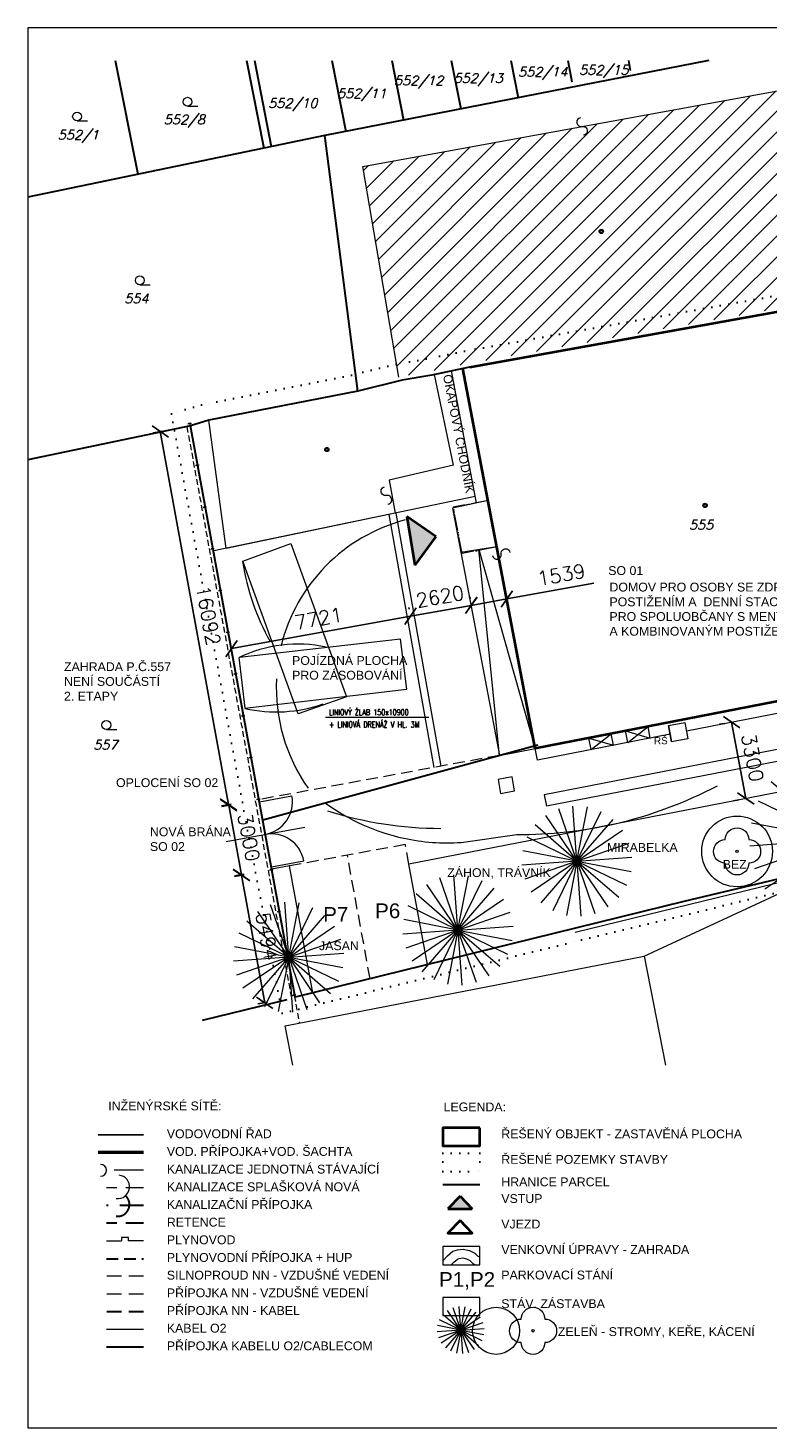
# Model space of a CAD drawing. Header units: inches. Extents: x -99818 to 8314, y 497944 to 809613.
# Tile 1 of 5: x -99818 to -68456, y 750213 to 809613. Entities that reach past the tile are written whole.
import ezdxf

# ---------------------------------------------------------------- set-up
doc = ezdxf.new("R2010")
doc.units = ezdxf.units.IN
doc.header["$MEASUREMENT"] = 0
for name, pattern in [('ACAD_ISO05W100', [33, 24, -3, 0, -3, 0, -3]), ('DASHED', [0.75, 0.5, -0.25]), ('DGN Style 1', [1.821204, 0, -1.821204]), ('HIDDEN', [0.375, 0.25, -0.125])]:
    doc.linetypes.add(name, pattern=pattern)
doc.layers.get('Defpoints').update_dxf_attribs({"lineweight": 0})
for name, color, linetype, lineweight in [('13', 7, 'Continuous', 0), ('5', 7, 'Continuous', 0), ('G_ZELEN', 7, 'Continuous', 0), ('KABEL_NN', 72, 'SILVNNO', 13), ('KAN', 240, 'KANVBRDO', 30), ('KANALIZ_96', 32, 'KANVBRDO2', 13), ('KN_HRANICE_VNITRNI_KRESBA', 7, 'Continuous', 0), ('kooty', 7, 'Continuous', 9), ('Level 22', 7, 'Continuous', 0), ('NAD_IZOL_NN', 72, 'SILVVNN', 13), ('NADZEMNI_NN', 72, 'SILVNNN', 13), ('navrh', 5, 'Continuous', 0), ('obklad', 9, 'Continuous', 0), ('PLYN_NTL', 30, 'PLVNTO', 30), ('popis', 4, 'Continuous', 9), ('Situace_4717 - 13', 7, 'Continuous', 9), ('Situace_4717 - 2', 7, 'Continuous', 9), ('Situace_4717 - 4', 7, 'Continuous', 9), ('Situace_4717 - 5', 7, 'Continuous', 9), ('Situace_4717 - _stavba', 7, 'Continuous', 9), ('srafa', 8, 'Continuous', 5), ('STROM NÁVRH', 7, 'Continuous', 0), ('TELECOM_NOVY', 210, 'SDELSPOJO', 13), ('tenka', 3, 'Continuous', 9), ('tlusta', 6, 'Continuous', 30), ('ZT_KAN_SPLAŠKOVÁ_PŘÍPOJKA', 32, '_KANALIZACE_SPLASKOVA_PODZ', 30), ('ZT_PLYN_NTL', 40, 'DASHED', 30)]:
    doc.layers.add(name, color=color, linetype=linetype, lineweight=lineweight)
doc.layers.add('ZT-VOD', color=7, linetype='Continuous')
doc.styles.add('GENERATED_STYLE_8', font='arial.ttf')
doc.styles.add('null', font='cadkon.shx')
doc.styles.get("Standard").update_dxf_attribs({"font": 'txt.shx'})
doc.styles.add('Style-Arial', font='arial.ttf')
doc.styles.add('Style-italict', font='italict.shx')
doc.linetypes.add('_KANALIZACE_SPLASKOVA_PODZ', pattern='A,35,-15,["ff",null,S=5,R=0,X=0,Y=5],-5,["",null,S=5,R=0,X=20,Y=5],30,-15', length=100)
doc.linetypes.add('KANVBRDO', pattern='A,7,-6.5,["^F",null,S=1,R=0,X=0,Y=0],-6.5', length=20)
doc.linetypes.add('KANVBRDO2', pattern='A,7,-3,7,-6.5,["^F",null,S=1,R=0,X=0,Y=0],-6.5', length=30)
doc.linetypes.add('Pit_voda', pattern='A,2,-2,4,-2,4,["m",null,S=1,R=0,X=2,Y=0],-16,4,-2,4,-2,2', length=44)
doc.linetypes.add('PLVNTO', pattern='A,7,-6.5,["^N",null,S=1,R=0,X=0,Y=0],-6.5', length=20)
doc.linetypes.add('SDELSPOJO', pattern='A,7,-6,["^_",null,S=1,R=0,X=0,Y=0],-6', length=19)
doc.linetypes.add('SILVNNN', pattern='A,2,-2,2,-6.5,["^\\",null,S=1,R=0,X=0,Y=0],-6.5', length=19)
doc.linetypes.add('SILVNNO', pattern='A,7,-6.5,["^\\",null,S=1,R=0,X=0,Y=0],-6.5', length=20)
doc.linetypes.add('SILVVNN', pattern='A,2,-2,2,-6.5,["^]",null,S=1,R=0,X=0,Y=0],-6.5', length=19)
doc.dimstyles.new('ISO-25', dxfattribs={"dimtxt": 600, "dimasz": 600, "dimexe": 300, "dimexo": 1200, "dimgap": 300, "dimtad": 1, "dimtxsty": 'Standard', "dimblk": 'OBLIQUE', "dimcen": 2.5, "dimadec": 0, "dimazin": 0, "dimtfac": 1, "dimtmove": 0, "dimatfit": 3, "dimfxl": 0, "dimarcsym": 0})

# ---------------------------------------------------------------- blocks, each defined once
blk = doc.blocks.new('218_56')
at = {"layer": '13', "color": 2, "linetype": 'Continuous', "flags": 128}
blk.add_lwpolyline([(0, 0.375, 1), (0, 0, -1), (0, -0.375)], format="xyb", dxfattribs=at)
blk = doc.blocks.new('218_57')
at = {"layer": '13', "color": 2, "linetype": 'Continuous', "flags": 128}
blk.add_lwpolyline([(0, 0.375, 1), (0, 0, -1), (0, -0.375)], format="xyb", dxfattribs=at)
blk = doc.blocks.new('218_58')
at = {"layer": '13', "color": 2, "linetype": 'Continuous', "flags": 128}
blk.add_lwpolyline([(0, 0.375, 1), (0, 0, -1), (0, -0.375)], format="xyb", dxfattribs=at)
blk = doc.blocks.new('402_95')
at = {"layer": '5', "color": 0, "linetype": 'Continuous'}
for radius in [0.09, 0.0521]:
    blk.add_circle((0, 0), radius, dxfattribs=at)
blk = doc.blocks.new('402_96')
at = {"layer": '5', "color": 0, "linetype": 'Continuous'}
for radius in [0.09, 0.0521]:
    blk.add_circle((0, 0), radius, dxfattribs=at)
blk = doc.blocks.new('402_97')
at = {"layer": '5', "color": 0, "linetype": 'Continuous'}
for radius in [0.09, 0.0521]:
    blk.add_circle((0, 0), radius, dxfattribs=at)
blk = doc.blocks.new('304_24')
at = {"layer": '5', "color": 0, "linetype": 'Continuous'}
blk.add_line((0, 0), (0.88, 0), dxfattribs=at)
blk.add_circle((0, 0.38), 0.375, dxfattribs=at)
blk = doc.blocks.new('*U1')
at = {"layer": 'STROM NÁVRH', "color": 62, "lineweight": 13}
for q in [(-215, 2992), (567, 2946), (-1682, 2484), (-982, 2835), (1310, 2699), (-2268, 1964), (1964, 2268), (2484, 1682), (-2699, 1310), (2835, 982), (-2946, 567), (-2992, -215), (-2835, -982), (-2484, -1682), (-1964, -2268), (-1310, -2699), (-567, -2946), (2992, 215), (215, -2992), (982, -2835), (1682, -2484), (2268, -1964), (2699, -1310), (2946, -567), (215, -2992)]:
    blk.add_line((0, 0), q, dxfattribs=at)
blk = doc.blocks.new('_Oblique')
at = {"layer": 'obklad', "color": 0, "lineweight": -2}
blk.add_line((-0.5, -0.5), (0.5, 0.5), dxfattribs=at)
blk = doc.blocks.new('*D18')
at = {"layer": 'Defpoints', "color": 0, "lineweight": 0}
for p in [(-81005, 785114), (-80861, 784302), (-83441, 783846)]:
    blk.add_point(p, dxfattribs=at)
at = {"layer": 'kooty', "color": 0, "lineweight": -2}
for p, q in [((-81070, 785484), (-81057, 785409)), ((-83650, 785027), (-83637, 784952)), ((-83585, 784657), (-81005, 785114))]:
    blk.add_line(p, q, dxfattribs=at)
at = {"layer": 'kooty', "color": 0, "lineweight": -2, "xscale": 600, "yscale": 600, "zscale": 600}
for p, rotation in [((-81005, 785114), 10.03645261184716), ((-83585, 784657), 190.0364526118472)]:
    blk.add_blockref('_Oblique', p, dxfattribs=dict(at, rotation=rotation))
at = {"layer": 'kooty', "color": 0, "lineweight": 0, "insert": (-82335, 785488), "char_height": 600, "attachment_point": 5, "rotation": 10.03645}
blk.add_mtext('2620', dxfattribs=at)
blk = doc.blocks.new('*D19')
at = {"layer": 'Defpoints', "color": 0, "lineweight": 0}
for p in [(-81008, 785113), (-80861, 784302), (-79347, 784577)]:
    blk.add_point(p, dxfattribs=at)
at = {"layer": 'kooty', "color": 0, "lineweight": -2}
for p, q in [((-79493, 785387), (-75801, 786056)), ((-81075, 785483), (-81061, 785408)), ((-81008, 785113), (-79493, 785387)), ((-79560, 785757), (-79547, 785682))]:
    blk.add_line(p, q, dxfattribs=at)
at = {"layer": 'kooty', "color": 0, "lineweight": -2, "xscale": 600, "yscale": 600, "zscale": 600}
for p, rotation in [((-81008, 785113), 190.2629628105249), ((-79493, 785387), 10.26296281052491)]:
    blk.add_blockref('_Oblique', p, dxfattribs=dict(at, rotation=rotation))
at = {"layer": 'kooty', "color": 0, "lineweight": 0, "insert": (-77187, 786414), "char_height": 600, "attachment_point": 5, "rotation": 10.26296}
blk.add_mtext('1539', dxfattribs=at)
blk = doc.blocks.new('3.13')
at = {"layer": 'Level 22', "color": 3, "linetype": 'Continuous', "lineweight": 0}
blk.add_circle((0, 0), 0.05, dxfattribs=at)
at = {"layer": 'Level 22', "color": 3, "linetype": 'Continuous', "lineweight": 0, "extrusion": (0, 0, -1)}
for centre, start, end in [((0, 0.5), 0, 180), ((0.5, 0), 270, 90), ((-0.5, 0), 90, 270), ((0, -0.5), 180, 0)]:
    blk.add_arc(centre, 0.5, start, end, dxfattribs=at)
blk = doc.blocks.new('*D21')
at = {"layer": 'Defpoints', "color": 0, "lineweight": 0}
for p in [(-83587, 784656), (-83440, 783846), (-91038, 782472)]:
    blk.add_point(p, dxfattribs=at)
at = {"layer": 'kooty', "color": 0, "lineweight": -2}
for p, q in [((-83654, 785027), (-83640, 784951)), ((-91184, 783282), (-83587, 784656)), ((-91251, 783652), (-91237, 783577))]:
    blk.add_line(p, q, dxfattribs=at)
at = {"layer": 'kooty', "color": 0, "lineweight": -2, "xscale": 600, "yscale": 600, "zscale": 600}
for p, rotation in [((-83587, 784656), 10.25290686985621), ((-91184, 783282), 190.2529068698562)]:
    blk.add_blockref('_Oblique', p, dxfattribs=dict(at, rotation=rotation))
at = {"layer": 'kooty', "color": 0, "lineweight": 0, "insert": (-87492, 784559), "char_height": 600, "attachment_point": 5, "rotation": 10.25291}
blk.add_mtext('7721', dxfattribs=at)
blk = doc.blocks.new('*D23')
at = {"layer": 'Defpoints', "color": 0, "lineweight": 0}
for p in [(-69296, 780287), (-68696, 777042), (-69356, 776920)]:
    blk.add_point(p, dxfattribs=at)
at = {"layer": 'kooty', "color": 0, "lineweight": -2}
for p, q in [((-70476, 780069), (-70251, 780110)), ((-69956, 780165), (-69356, 776920)), ((-69876, 776824), (-69651, 776865))]:
    blk.add_line(p, q, dxfattribs=at)
at = {"layer": 'kooty', "color": 0, "lineweight": -2, "xscale": 600, "yscale": 600, "zscale": 600}
for p, rotation in [((-69956, 780165), 100.478733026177), ((-69356, 776920), 280.4787330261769)]:
    blk.add_blockref('_Oblique', p, dxfattribs=dict(at, rotation=rotation))
at = {"layer": 'kooty', "color": 0, "lineweight": 0, "insert": (-69066, 778652), "char_height": 600, "attachment_point": 5, "rotation": 280.47873}
blk.add_mtext('3300', dxfattribs=at)
blk = doc.blocks.new('*D38')
at = {"layer": 'Defpoints', "color": 0, "lineweight": 0}
for p in [(-89469, 773899), (-89770, 768258), (-88480, 768494)]:
    blk.add_point(p, dxfattribs=at)
at = {"layer": 'kooty', "color": 0, "lineweight": -2}
for p, q in [((-90649, 773683), (-91054, 773609)), ((-90759, 773663), (-89770, 768258)), ((-89660, 768278), (-90065, 768204))]:
    blk.add_line(p, q, dxfattribs=at)
at = {"layer": 'kooty', "color": 0, "lineweight": -2, "xscale": 600, "yscale": 600, "zscale": 600}
for p, rotation in [((-90759, 773663), 100.3707415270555), ((-89770, 768258), 280.3707415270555)]:
    blk.add_blockref('_Oblique', p, dxfattribs=dict(at, rotation=rotation))
at = {"layer": 'kooty', "color": 0, "lineweight": 0, "insert": (-89674, 771069), "char_height": 600, "attachment_point": 5, "rotation": 280.37074}
blk.add_mtext('5494', dxfattribs=at)
blk = doc.blocks.new('*D39')
at = {"layer": 'Defpoints', "color": 0, "lineweight": 0}
for p in [(-90011, 776875), (-90764, 773689), (-89473, 773924)]:
    blk.add_point(p, dxfattribs=at)
at = {"layer": 'kooty', "color": 0, "lineweight": -2}
for p, q in [((-91191, 776660), (-91597, 776586)), ((-91302, 776640), (-90764, 773689)), ((-90654, 773709), (-91059, 773635))]:
    blk.add_line(p, q, dxfattribs=at)
at = {"layer": 'kooty', "color": 0, "lineweight": -2, "xscale": 600, "yscale": 600, "zscale": 600}
for p, rotation in [((-91302, 776640), 100.3245625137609), ((-90764, 773689), 280.3245625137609)]:
    blk.add_blockref('_Oblique', p, dxfattribs=dict(at, rotation=rotation))
at = {"layer": 'kooty', "color": 0, "lineweight": 0, "insert": (-90442, 775272), "char_height": 600, "attachment_point": 5, "rotation": 280.32456}
blk.add_mtext('3000', dxfattribs=at)
blk = doc.blocks.new('*D40')
at = {"layer": 'Defpoints', "color": 0, "lineweight": 0}
for p in [(-92915, 792729), (-91308, 776663), (-90018, 776899)]:
    blk.add_point(p, dxfattribs=at)
at = {"layer": 'kooty', "color": 0, "lineweight": -2}
for p, q in [((-94095, 792513), (-94500, 792439)), ((-94205, 792493), (-91308, 776663)), ((-91198, 776683), (-91603, 776609))]:
    blk.add_line(p, q, dxfattribs=at)
at = {"layer": 'kooty', "color": 0, "lineweight": -2, "xscale": 600, "yscale": 600, "zscale": 600}
for p, rotation in [((-94205, 792493), 100.3707415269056), ((-91308, 776663), 280.3707415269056)]:
    blk.add_blockref('_Oblique', p, dxfattribs=dict(at, rotation=rotation))
at = {"layer": 'kooty', "color": 0, "lineweight": 0, "insert": (-92167, 784686), "char_height": 600, "attachment_point": 5, "rotation": 280.37074}
blk.add_mtext('16092', dxfattribs=at)
blk = doc.blocks.new('*U43')
at = {"layer": 'STROM NÁVRH', "color": 62, "lineweight": 13}
for q in [(-1682, 2484), (-982, 2835), (-215, 2992), (567, 2946), (1310, 2699), (-2268, 1964), (1964, 2268), (2484, 1682), (-2699, 1310), (2835, 982), (-2992, -215), (-2946, 567), (-2835, -982), (-2484, -1682), (-1964, -2268), (-1310, -2699), (-567, -2946), (2992, 215), (215, -2992), (982, -2835), (1682, -2484), (2268, -1964), (2699, -1310), (2946, -567), (215, -2992)]:
    blk.add_line((0, 0), q, dxfattribs=at)

msp = doc.modelspace()

# ---------------------------------------------------------------- hatches: boundary and pattern name
at = {"layer": 'srafa', "lineweight": 0}
h = msp.add_hatch(dxfattribs=at)
h.set_pattern_fill('ANSI31', color=9, scale=5000, style=0)
h.set_pattern_definition([(45, (0, -77813.6), (-441.94174, 441.94174), [])])
edge = h.paths.add_edge_path()
edge.add_line((-66992.869, 807130.551), (-76246.74, 805444.957))
edge.add_ellipse((-76270.269, 805250.086), major_axis=(-33.416, 184.499), ratio=1, start_angle=180.05729412, end_angle=360.05729412, ccw=False)
edge.add_ellipse((-76337.469, 805619.016), major_axis=(-32.958, 184.581), ratio=1, start_angle=180.193909, end_angle=180.19951972, ccw=False)
edge.add_line((-76303.887, 805434.547), (-85614.869, 803738.551))
edge.add_line((-85614.869, 803738.551), (-84203.895, 795553.981))
edge.add_line((-84203.895, 795553.981), (-82952.977, 795769.633))
edge.add_line((-82952.977, 795769.633), (-81326.829, 796103.253))
edge.add_line((-81326.829, 796103.253), (-65465.995, 798919.934))
edge.add_line((-65465.995, 798919.934), (-66992.869, 807130.551))
h.paths.add_polyline_path([(-75581.869, 800980.551, -1), (-75401.869, 800980.551, -1)], flags=16)
h.paths.add_polyline_path([(-65328.869, 798182.551), (-65465.995, 798919.934), (-81326.829, 796103.253), (-82952.977, 795769.633), (-84203.895, 795553.981), (-84074.869, 794805.551), (-82813.869, 795032.551), (-81185.869, 795366.551)])

# ---------------------------------------------------------------- linework, layer by layer
at = {"layer": 'KABEL_NN', "linetype": 'HIDDEN', "lineweight": 30, "ltscale": 2500}
msp.add_line((-94916.6, 755148.39), (-96486.02, 755148.39), dxfattribs=at)
at = {"layer": 'KAN', "linetype": 'DASHED', "lineweight": 13, "ltscale": 1500}
msp.add_line((-94916.909, 760397.786), (-96486.329, 760397.786), dxfattribs=at)
at = {"layer": 'KAN', "linetype": 'DASHED', "ltscale": 1500}
msp.add_line((-94916.909, 758897.786), (-96486.329, 758897.786), dxfattribs=at)
at = {"layer": 'KAN', "linetype": 'Continuous', "lineweight": 13, "ltscale": 5000}
msp.add_arc((-96010.38, 760445.828), 500, 262.82898948, 82.82898948, dxfattribs=at)
at = {"layer": 'KANALIZ_96', "linetype": 'DASHED', "ltscale": 2500}
msp.add_line((-94916.909, 761147.786), (-96486.329, 761147.786), dxfattribs=at)
at = {"layer": 'KANALIZ_96', "linetype": 'Continuous'}
msp.add_arc((-96736.326, 761146.526), 250, 270.28876755, 90.28876755, dxfattribs=at)
at = {"layer": 'KN_HRANICE_VNITRNI_KRESBA', "linetype": 'Continuous', "lineweight": 0, "flags": 128}
msp.add_lwpolyline([(-80647.597, 755747.378), (-82217.016, 755747.378), (-82217.016, 754980.106), (-80647.597, 754980.106)], close=True, dxfattribs=at)
at = {"layer": 'NAD_IZOL_NN', "linetype": 'HIDDEN', "lineweight": 13, "ltscale": 2500}
msp.add_line((-94916.6, 755898.39), (-96486.02, 755898.39), dxfattribs=at)
at = {"layer": 'NADZEMNI_NN', "linetype": 'HIDDEN', "lineweight": 13, "ltscale": 2500}
msp.add_line((-94916.6, 756648.39), (-96486.02, 756648.39), dxfattribs=at)
at = {"layer": 'navrh', "color": 1, "linetype": 'ACAD_ISO05W100', "ltscale": 30}
for p, q in [((-80294.332, 789561.663), (-81767.944, 789281.539)), ((-81394.445, 787316.724), (-81767.944, 789281.539)), ((-79920.834, 787596.848), (-81394.445, 787316.724))]:
    msp.add_line(p, q, dxfattribs=at)
at = {"layer": 'navrh', "color": 1}
for p, q in [((-84503.091, 788973.492), (-82596.83, 778239.266)), ((-84209.274, 789034.74), (-82301.777, 778293.556)), ((-60432.731, 782011.202), (-71875.41, 779785.212)), ((-72562.564, 779651.537), (-78199.837, 778554.896)), ((-63331.224, 779919.227), (-77913.406, 777082.498)), ((-63235.747, 779428.428), (-77817.929, 776591.698)), ((-62987.507, 778152.349), (-83652.761, 774132.256)), ((-77913.406, 777082.498), (-77817.929, 776591.698)), ((-88723.69, 774061.572), (-89473.244, 773923.655)), ((-73665.158, 770235.388), (-65836.297, 773862.818))]:
    msp.add_line(p, q, dxfattribs=at)
at = {"layer": 'PLYN_NTL', "linetype": 'Continuous', "lineweight": 13}
msp.add_line((-96486.02, 758148.39), (-95851.266, 758148.645), dxfattribs=at)
at = {"layer": 'PLYN_NTL', "linetype": 'Continuous', "lineweight": 13, "flags": 128}
msp.add_lwpolyline([(-94916.6, 758148.994), (-95551.266, 758148.733), (-95551.31, 758298.733), (-95851.31, 758298.645), (-95851.266, 758148.645)], dxfattribs=at)
at = {"layer": 'popis', "color": 7, "lineweight": 0}
msp.add_line((-82809.566, 780361.575), (-87193.581, 780361.575), dxfattribs=at)
at = {"layer": 'Situace_4717 - 2', "linetype": 'Continuous'}
msp.add_line((-81758.556, 791071.613), (-82564.41, 794911.269), dxfattribs=at)
at = {"layer": 'Situace_4717 - 2', "linetype": 'Continuous', "flags": 128}
for points in [[(-84074.869, 794805.551), (-85614.869, 803738.551), (-66992.869, 807130.551), (-65328.869, 798182.551)], [(-81758.556, 791071.613), (-84492.171, 790434.432), (-84232.726, 789029.851), (-84232.726, 789029.851), (-91404.737, 787534.812), (-92139.334, 792967.25)], [(-88908.16, 767282.081), (-73665.158, 770235.388), (-72760.766, 765613.819)], [(-88579.554, 765613.819), (-88908.16, 767282.081)]]:
    msp.add_lwpolyline(points, dxfattribs=at)
at = {"layer": 'Situace_4717 - _stavba', "linetype": 'Continuous', "lineweight": 0}
for p, q in [((-81442.918, 787367.424), (-79807.749, 778752.453)), ((-79807.749, 778752.453), (-78295.315, 779045.696))]:
    msp.add_line(p, q, dxfattribs=at)
at = {"layer": 'Situace_4717 - _stavba', "linetype": 'Continuous', "lineweight": 0, "flags": 128}
for points in [[(-80294.332, 789561.663), (-81797.324, 789240.588), (-81442.918, 787367.424), (-79923.632, 787611.57), (-79923.632, 787611.57)], [(-79807.749, 778752.453), (-80683.275, 787489.497), (-78295.315, 779045.696)]]:
    msp.add_lwpolyline(points, dxfattribs=at)
at = {"layer": 'Situace_4717 - _stavba', "linetype": 'Continuous', "lineweight": 0}
msp.add_lwpolyline([(-79759.371, 777138.669), (-79168.782, 777244.528), (-79273.693, 777835.285), (-79864.45, 777730.374), (-79759.371, 777138.669)], dxfattribs=at)
at = {"layer": 'TELECOM_NOVY', "linetype": 'SILVVNN', "lineweight": 13, "ltscale": 25}
msp.add_line((-94916.6, 754398.39), (-96486.02, 754398.39), dxfattribs=at)
at = {"layer": 'TELECOM_NOVY', "lineweight": 30, "ltscale": 25}
msp.add_line((-94916.6, 753648.39), (-96486.02, 753648.39), dxfattribs=at)
at = {"layer": 'tenka', "color": 1, "lineweight": 0}
for p, q in [((-80783.425, 789457.181), (-81850.54, 795070.811)), ((-93032.434, 792816.586), (-92884.885, 792843.589)), ((-92708.404, 791045.992), (-92560.855, 791072.994)), ((-80836.76, 789737.756), (-91935.203, 787424.234)), ((-92384.374, 789275.397), (-92236.824, 789302.4)), ((-92060.343, 787504.803), (-91912.794, 787531.806)), ((-91736.313, 785734.209), (-91588.764, 785761.211)), ((-91412.283, 783963.614), (-91264.733, 783990.617)), ((-91088.252, 782193.02), (-90940.703, 782220.023)), ((-91088.252, 782193.02), (-90940.703, 782220.023)), ((-90764.222, 780422.426), (-90616.673, 780449.428)), ((-74361.321, 779299.137), (-73504.227, 779974.629)), ((-73409.055, 779483.77), (-73504.227, 779974.629)), ((-72629.623, 780015.991), (-72502.951, 779327.548)), ((-71941.18, 780142.664), (-71814.508, 779454.221)), ((-75922.252, 778996.492), (-76017.424, 779487.351)), ((-76017.424, 779487.351), (-74969.986, 779181.124)), ((-75922.252, 778996.492), (-75065.158, 779671.983)), ((-74969.986, 779181.124), (-75065.158, 779671.983)), ((-74361.321, 779299.137), (-74456.493, 779789.996)), ((-74456.493, 779789.996), (-73409.055, 779483.77)), ((-78199.837, 778554.896), (-78295.009, 779045.755)), ((-90440.192, 778651.831), (-90292.642, 778678.834)), ((-89995.293, 776776.281), (-88618.164, 777028.304)), ((-90116.161, 776881.237), (-89968.612, 776908.24)), ((-91411.046, 775093.938), (-88075.493, 775704.366)), ((-81434.102, 775057.228), (-79068.037, 775394.178)), ((-89491.246, 774022.023), (-88114.117, 774274.047)), ((-87734.05, 768683.052), (-88723.69, 774061.572)), ((-82869.189, 769873.681), (-83652.761, 774132.256)), ((-89567.11, 773881.063), (-89419.56, 773908.066)), ((-89243.08, 772110.469), (-89095.53, 772137.471)), ((-88919.049, 770339.875), (-88771.5, 770366.877)), ((-88595.019, 768569.28), (-88447.469, 768596.283))]:
    msp.add_line(p, q, dxfattribs=at)
at = {"layer": 'tenka', "color": 1, "linetype": 'DASHED', "lineweight": 0, "ltscale": 500}
for p, q in [((-88627.222, 768467.496), (-93062.236, 792701.678)), ((-89488.835, 773869.973), (-89173.805, 772148.562)), ((-89164.804, 772099.379), (-88849.775, 770377.967)), ((-88840.774, 770328.784), (-88525.745, 768607.373)), ((-88516.744, 768558.19), (-88304.608, 767399.018))]:
    msp.add_line(p, q, dxfattribs=at)
at = {"layer": 'tenka', "color": 1, "linetype": 'HIDDEN', "lineweight": 0, "ltscale": 2000}
for p, q in [((-79807.749, 778752.453), (-90013.295, 776874.647)), ((-83806.238, 774966.376), (-88723.69, 774061.572)), ((-83652.761, 774132.256), (-83806.238, 774966.376))]:
    msp.add_line(p, q, dxfattribs=at)
at = {"layer": 'tenka', "color": 1, "linetype": 'DASHED', "lineweight": 0, "ltscale": 1000}
msp.add_line((-85301.156, 769275.849), (-86264.964, 774513.974), dxfattribs=at)
at = {"layer": 'tenka', "color": 1, "lineweight": 0}
for points in [[(-99818.171, 750213.144), (-15818.171, 750213.144), (-15818.171, 809613.144), (-99818.171, 809613.144)], [(-92970.714, 792812.632), (-92976.115, 792842.142), (-92946.605, 792847.543), (-92941.204, 792818.033)], [(-92646.684, 791042.038), (-92652.085, 791071.548), (-92622.575, 791076.948), (-92617.174, 791047.438)], [(-92322.654, 789271.444), (-92328.054, 789300.953), (-92298.544, 789306.354), (-92293.144, 789276.844)], [(-91998.623, 787500.849), (-92004.024, 787530.359), (-91974.514, 787535.76), (-91969.113, 787506.25)], [(-91674.593, 785730.255), (-91679.994, 785759.765), (-91650.484, 785765.165), (-91645.083, 785735.655)], [(-91350.563, 783959.66), (-91355.963, 783989.17), (-91326.453, 783994.571), (-91321.053, 783965.061)], [(-91026.532, 782189.066), (-91031.933, 782218.576), (-91002.423, 782223.977), (-90997.022, 782194.467)], [(-90702.502, 780418.472), (-90707.903, 780447.982), (-90678.393, 780453.382), (-90672.992, 780423.872)], [(-90378.472, 778647.877), (-90383.872, 778677.387), (-90354.362, 778682.788), (-90348.962, 778653.278)], [(-90054.441, 776877.283), (-90059.842, 776906.793), (-90030.332, 776912.194), (-90024.931, 776882.684)], [(-89505.39, 773877.109), (-89510.79, 773906.619), (-89481.281, 773912.02), (-89475.88, 773882.51)], [(-89181.36, 772106.515), (-89186.76, 772136.025), (-89157.25, 772141.425), (-89151.85, 772111.916)], [(-88857.329, 770335.921), (-88862.73, 770365.431), (-88833.22, 770370.831), (-88827.819, 770341.321)], [(-88533.299, 768565.326), (-88538.699, 768594.836), (-88509.19, 768600.237), (-88503.789, 768570.727)]]:
    msp.add_lwpolyline(points, close=True, dxfattribs=at)
for points in [[(-92978.751, 792800.995), (-92987.752, 792850.179), (-92938.569, 792859.179), (-92929.568, 792809.996), (-92978.751, 792800.995)], [(-92654.721, 791030.401), (-92663.721, 791079.584), (-92614.538, 791088.585), (-92605.537, 791039.402), (-92654.721, 791030.401)], [(-92330.69, 789259.807), (-92339.691, 789308.99), (-92290.508, 789317.991), (-92281.507, 789268.808), (-92330.69, 789259.807)], [(-90700.718, 786985.874), (-88663.347, 787735.613), (-86295.218, 781235.629), (-88348.576, 780515.225), (-90700.718, 786985.874)], [(-92006.66, 787489.212), (-92015.661, 787538.396), (-91966.478, 787547.396), (-91957.477, 787498.213), (-92006.66, 787489.212)], [(-91682.63, 785718.618), (-91691.63, 785767.801), (-91642.447, 785776.802), (-91633.446, 785727.619), (-91682.63, 785718.618)], [(-91358.599, 783948.024), (-91367.6, 783997.207), (-91318.417, 784006.208), (-91309.416, 783957.025), (-91358.599, 783948.024)], [(-90871.534, 782906.661), (-90615.269, 780756.976), (-83736.351, 781561.011), (-84014.637, 783679.008), (-90848.661, 782904.974)], [(-91034.569, 782177.429), (-91043.57, 782226.613), (-90994.387, 782235.613), (-90985.386, 782186.43), (-91034.569, 782177.429)], [(-90710.539, 780406.835), (-90719.539, 780456.018), (-90670.356, 780465.019), (-90661.355, 780415.836), (-90710.539, 780406.835)], [(-72629.623, 780015.991), (-71941.18, 780142.664), (-71814.508, 779454.221), (-72502.951, 779327.548), (-72629.623, 780015.991)], [(-35477.961, 779878.703), (-38106.207, 779428.402), (-42581.383, 778552.651), (-56080.47, 776241.504), (-76595.503, 771239.486)], [(-90386.508, 778636.241), (-90395.509, 778685.424), (-90346.326, 778694.425), (-90337.325, 778645.241), (-90386.508, 778636.241)], [(-90062.478, 776865.646), (-90071.479, 776914.829), (-90022.295, 776923.83), (-90013.295, 776874.647), (-90062.478, 776865.646)], [(-89513.426, 773865.473), (-89522.427, 773914.656), (-89473.244, 773923.657), (-89464.243, 773874.473), (-89513.426, 773865.473)], [(-89189.396, 772094.878), (-89198.397, 772144.061), (-89149.214, 772153.062), (-89140.213, 772103.879), (-89189.396, 772094.878)], [(-88865.366, 770324.284), (-88874.367, 770373.467), (-88825.183, 770382.468), (-88816.183, 770333.285), (-88865.366, 770324.284)], [(-88541.335, 768553.69), (-88550.336, 768602.873), (-88501.153, 768611.874), (-88492.152, 768562.69), (-88541.335, 768553.69)]]:
    msp.add_lwpolyline(points, dxfattribs=at)
at = {"layer": 'tenka', "color": 0, "linetype": 'Continuous', "lineweight": 13, "flags": 128}
msp.add_lwpolyline([(-80647.597, 757909.69), (-82217.016, 757909.69), (-82217.016, 757142.418), (-80647.597, 757142.418)], close=True, dxfattribs=at)
at = {"layer": 'tenka', "color": 0, "lineweight": 0, "flags": 128}
for points in [[(-82217.016, 757300.214), (-82011.715, 757518.899), (-81784.597, 757713.644), (-81597.839, 757774.89), (-81344.012, 757807.042), (-81083.035, 757748.098), (-80852.445, 757624.852), (-80723.744, 757506.965), (-80647.597, 757471.609), (-80647.597, 757471.609)], [(-81847.913, 757145.491), (-81752.208, 757247.434), (-81597.008, 757380.513), (-81515.098, 757407.374), (-81362.307, 757426.728), (-81215.096, 757393.479), (-81070.89, 757316.404), (-80934.269, 757191.262), (-80829.069, 757142.418)]]:
    msp.add_lwpolyline(points, dxfattribs=at)
at = {"layer": 'tenka'}
for centre, radius in [((-69726.323, 774676.328), 1500), ((-79953.283, 754338.22), 1000)]:
    msp.add_circle(centre, radius, dxfattribs=at)
at = {"layer": 'tenka', "color": 1, "lineweight": 0}
for centre, radius, start, end in [((-81932.053, 781619.369), 7365.473, 104.81846294, 166.05184009), ((-80518.155, 788603.142), 10324.656, 189.08078551, 209.07751929), ((-88364.727, 777737.099), 5734.831, 77.87518733, 115.79772376), ((-81897.058, 781616.669), 7384.529, 177.06054512, 215.17134074), ((-89280.133, 786648.48), 6053.282, 257.25783288, 289.22857661), ((-89995.293, 776776.281), 1400, 280.37074153, 10.37074153), ((-79017.182, 793575.622), 18196.422, 283.07696066, 297.70693209), ((-82014.096, 783802.188), 8764.116, 233.79659591, 257.79031515), ((-82233.653, 791998.064), 16343.935, 252.62519352, 269.76334419), ((-78971.644, 793753.622), 18359.698, 269.69918271, 282.8128459), ((-89491.246, 774022.023), 1400, 10.37074152, 100.37074153), ((-82013.809, 783803.348), 8765.311, 257.79008243, 273.79211014)]:
    msp.add_arc(centre, radius, start, end, dxfattribs=at)
at = {"layer": 'tlusta'}
for p, q in [((-96115.835, 808227.461), (-95151.28, 803404.688)), ((-90543.598, 808227.461), (-89803.336, 804518.015)), ((-90212.485, 808227.461), (-89495.724, 804580.413)), ((-70922.549, 808227.461), (-87218.827, 805054.798)), ((-86922.059, 808227.461), (-86334.13, 805223.785)), ((-84384.283, 808227.461), (-83888.732, 805700.644)), ((-81855.306, 808227.461), (-81447.256, 806176.807)), ((-79326.328, 808227.461), (-79017.983, 806655.205)), ((-76914.193, 808227.461), (-76742.436, 807329.248)), ((-74335.231, 808227.461), (-74256.189, 807814.108)), ((-87218.827, 805054.798), (-99818.171, 802434.492)), ((-85827.169, 794209.802), (-87218.827, 805054.798)), ((-92914.686, 792728.68), (-99818.171, 791297.584)), ((-88479.673, 768494.499), (-92914.686, 792728.68)), ((-78182.988, 779179.891), (-89853.038, 775998.958)), ((-71987.869, 772548.551), (-88479.673, 768494.499)), ((-82217.016, 760547.455), (-80647.597, 760547.455))]:
    msp.add_line(p, q, dxfattribs=at)
at = {"layer": 'tlusta', "color": 0, "lineweight": 40}
for p, q in [((-81075.649, 795223.725), (-65204.779, 798085.571)), ((-78295.315, 779045.696), (-81359.336, 795164.186)), ((-61018.869, 782406.551), (-78295.315, 779045.696))]:
    msp.add_line(p, q, dxfattribs=at)
at = {"layer": 'tlusta', "color": 0, "linetype": 'Continuous', "lineweight": 40}
for p, q in [((-82510.419, 788034.701), (-83747.156, 788891.485)), ((-83747.156, 788891.485), (-83407.28, 786826.712)), ((-82510.419, 788034.701), (-83407.28, 786826.712)), ((-81484.62, 760049.227), (-82007.76, 759508.649)), ((-81484.62, 760049.227), (-80961.48, 759508.649)), ((-82007.76, 759508.649), (-80961.48, 759508.649))]:
    msp.add_line(p, q, dxfattribs=at)
at = {"layer": 'tlusta', "color": 0, "linetype": 'DGN Style 1', "lineweight": 30, "ltscale": 200}
for p, q in [((-82217.016, 761868.48), (-80647.597, 761868.48)), ((-82217.016, 761868.48), (-82217.016, 761101.208)), ((-80647.597, 761868.48), (-80647.597, 761101.208)), ((-82217.016, 761101.208), (-80647.597, 761101.208))]:
    msp.add_line(p, q, dxfattribs=at)
msp.add_lwpolyline([(-65417.278, 798725.456), (-81289.239, 795906.799), (-82915.882, 795573.077), (-84188.732, 795353.645), (-86087.704, 794888.701), (-92449.192, 793630.032), (-93730.511, 793247.597), (-90565.589, 775925.925), (-89029.356, 767817.671), (-76332.962, 770920.487), (-63969.387, 773908.692), (-34350.7, 778564.019), (-40608.418, 803114.172), (-48681.645, 801205.179)], close=True, dxfattribs=at)
at = {"layer": 'tlusta', "flags": 128}
for points in [[(-65204.779, 798085.571), (-81075.649, 795223.725), (-82685.997, 794885.751), (-83938.489, 794667.061), (-85827.169, 794209.802)], [(-85827.169, 794209.802), (-92139.334, 792967.25), (-92914.686, 792728.68)], [(-35190.683, 778961.202), (-64067.595, 774428.372), (-71987.869, 772548.551)], [(-88829.175, 768374.658), (-92422.053, 767509.089)]]:
    msp.add_lwpolyline(points, dxfattribs=at)
at = {"layer": 'tlusta', "color": 0, "lineweight": 40, "flags": 128}
msp.add_lwpolyline([(-80647.597, 762949.636), (-82217.016, 762949.636), (-82217.016, 762182.364), (-80647.597, 762182.364)], close=True, dxfattribs=at)
at = {"layer": 'tlusta', "color": 0, "linetype": 'Continuous', "lineweight": 40, "flags": 128}
msp.add_lwpolyline([(-81484.62, 759020.385), (-82007.76, 758479.807), (-80961.48, 758479.807)], close=True, dxfattribs=at)
at = {"layer": 'tlusta', "color": 0, "linetype": 'Continuous', "lineweight": 40}
for points in [[(-82510.419, 788034.701), (-83747.156, 788891.485), (-83407.28, 786826.712)], [(-81484.62, 760049.227), (-82007.76, 759508.649), (-80961.48, 759508.649)]]:
    msp.add_solid(points, dxfattribs=at)
at = {"layer": 'ZT-VOD', "color": 7, "linetype": 'Pit_voda', "ltscale": 40}
msp.add_line((-94916.909, 762647.786), (-96833.79, 762647.786), dxfattribs=at)
at = {"layer": 'ZT-VOD', "color": 5, "linetype": 'Pit_voda', "lineweight": 50, "ltscale": 40}
msp.add_line((-94916.909, 761897.786), (-96833.79, 761897.786), dxfattribs=at)
at = {"layer": 'ZT_KAN_SPLAŠKOVÁ_PŘÍPOJKA', "linetype": 'DASHED', "ltscale": 2000}
msp.add_line((-94916.909, 759647.786), (-96486.329, 759647.786), dxfattribs=at)
at = {"layer": 'ZT_KAN_SPLAŠKOVÁ_PŘÍPOJKA', "linetype": 'DASHED', "ltscale": 2500}
msp.add_arc((-96010.38, 759695.828), 500, 262.82898948, 82.82898948, dxfattribs=at)
at = {"layer": 'ZT_PLYN_NTL', "linetype": 'DASHED', "ltscale": 1000}
msp.add_line((-96486.02, 757392.174), (-94916.6, 757392.778), dxfattribs=at)

# ---------------------------------------------------------------- block references
at = {"layer": 'G_ZELEN', "linetype": 'Continuous', "lineweight": 0, "xscale": 1000, "yscale": 1000, "zscale": 1000}
for p in [(-69726.323, 774676.328), (-78385.274, 754335.9)]:
    msp.add_blockref('3.13', p, dxfattribs=at)
at = {"layer": 'Situace_4717 - 13', "linetype": 'Continuous', "zscale": 1000}
for name, p, xscale, yscale, rotation in [('218_56', (-76303.869, 805434.551), 1000.001038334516, 1000.001038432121, 10.32319765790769), ('218_58', (-84606.869, 789776.551), 1000.001946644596, 1000.001946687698, 191.7833185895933), ('218_57', (-79732.869, 787298.551), 999.9999999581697, 1000, 100.2093199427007)]:
    msp.add_blockref(name, p, dxfattribs=dict(at, xscale=xscale, yscale=yscale, rotation=rotation))
at = {"layer": 'Situace_4717 - 5', "linetype": 'Continuous'}
for name, p, xscale, yscale, zscale in [('304_24', (-93047.6, 806294.163), 500, 500, 500), ('304_24', (-97735.189, 805668.076), 500, 500, 500), ('402_95', (-75491.869, 800980.551), 1000, 1000, 1000), ('304_24', (-95075.228, 798716.38), 500, 500, 500), ('402_97', (-87135.823, 791727.876), 1000, 1000, 1000), ('402_96', (-71084.869, 789357.551), 1000, 1000, 1000), ('304_24', (-96492.288, 779848.794), 500, 500, 500)]:
    msp.add_blockref(name, p, dxfattribs=dict(at, xscale=xscale, yscale=yscale, zscale=zscale))
at = {"layer": 'STROM NÁVRH', "color": 62, "lineweight": 13}
for name, p, xscale, yscale, zscale in [('*U1', (-65438.456, 775172.344), 1.249999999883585, 1.250000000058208, 1.249999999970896), ('*U1', (-76522.938, 774263.361), 0.7812499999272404, 0.7812500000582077, 0.78124999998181), ('*U1', (-81572.67, 771338.89), 0.7812499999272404, 0.7812500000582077, 0.78124999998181), ('*U43', (-88754.622, 770189.778), 0.7812499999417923, 0.78125, 0.78124999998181), ('*U1', (-81451.177, 754368.447), 0.3333333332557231, 0.3333333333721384, 0.3333333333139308)]:
    msp.add_blockref(name, p, dxfattribs=dict(at, xscale=xscale, yscale=yscale, zscale=zscale))

# ---------------------------------------------------------------- texts
at = {"layer": 'popis', "color": 7, "lineweight": 0, "insert": (-81843.039, 794949.076), "char_height": 375, "width": 5270.06934, "attachment_point": 1, "rotation": 280.96295594, "style": 'GENERATED_STYLE_8'}
msp.add_mtext('OKAPOVÝ CHODNÍK', dxfattribs=at)
at = {"layer": 'popis', "color": 7, "lineweight": 0, "style": 'GENERATED_STYLE_8'}
for s, insert, char_height, width, attachment_point in [('SO 01', (-75193.981, 786779.042), 375, 10981.26923, 1), ('DOMOV PRO OSOBY SE ZDRAVOTNÍM POSTIŽENÍM A  DENNÍ STACIONÁŘE \\PPRO SPOLUOBČANY S MENTÁLNÍM \\PA KOMBINOVANÝM POSTIŽENÍM ', (-75142.15, 786079.989), 375, 10981.26923, 1), ('POJÍZDNÁ PLOCHA\\PPRO ZÁSOBOVÁNÍ', (-88611.638, 782964.677), 375, 5270.06934, 1), ('ZAHRADA P.Č.557\\PNENÍ SOUČÁSTÍ \\P2. ETAPY', (-98289.996, 782701.438), 375, 10297.83612, 1), ('\\A1;RŠ', (-72671.806, 779525.09), 300, 2466.23893, 3), ('OPLOCENÍ SO 02', (-96081.426, 777781.639), 375, 5270.06934, 1), ('NOVÁ BRÁNA \\PSO 02', (-94644.118, 775695.397), 375, 5270.06934, 1), ('MIRABELKA ', (-75247.496, 775029.566), 375, 3517.40519, 1), ('ZÁHON, TRÁVNÍK', (-82024.596, 773963.646), 375, 4893.49249, 1), ('BEZ', (-70335.507, 774317.42), 375, 3517.40519, 1), ('P7', (-87291.104, 771690.415), 625, 2278.72285, 7), ('P6', (-85087.269, 771835.447), 625, 2278.72285, 7), ('JASAN ', (-87466.772, 770862.11), 375, 3517.40519, 1), ('\\A1;INŽENÝRSKÉ SÍTĚ:', (-96409.909, 764064.892), 375, 10683, 1), ('LEGENDA:', (-82182.202, 764022.646), 375, 10683, 1), ('\\A1;VODOVODNÍ ŘAD', (-93925.989, 762885.142), 375, 10683, 1), ('\\A1;ŘEŠENÝ OBJEKT - ZASTAVĚNÁ PLOCHA  ', (-79731.597, 762878.136), 375, 10981.26923, 1), ('\\A1;VOD. PŘÍPOJKA+VOD. ŠACHTA', (-93925.989, 762135.142), 375, 12603.74434, 1), ('\\A1;ŘEŠENÉ POZEMKY STAVBY', (-79731.597, 761796.98), 375, 10683, 1), ('\\A1;KANALIZACE JEDNOTNÁ STÁVAJÍCÍ', (-93925.989, 761385.142), 375, 10683, 1), ('\\A1;KANALIZACE SPLAŠKOVÁ NOVÁ', (-93925.989, 760635.142), 375, 10683, 1), ('\\A1;HRANICE PARCEL', (-79731.597, 760843.758), 375, 10683, 1), ('\\A1;KANALIZAČNÍ PŘÍPOJKA', (-93925.989, 759885.142), 375, 10683, 1), ('\\A1;VSTUP', (-79731.597, 760134.669), 375, 10683, 1), ('\\A1;RETENCE', (-93925.989, 759135.142), 375, 10683, 1), ('\\A1;VJEZD', (-79731.597, 759053.513), 375, 10683, 1), ('\\A1;PLYNOVOD', (-93925.68, 758385.746), 375, 10683, 1), ('\\A1;VENKOVNÍ ÚPRAVY - ZAHRADA', (-79731.597, 757972.357), 375, 10683, 1), ('\\A1;PLYNOVODNÍ PŘÍPOJKA + HUP', (-93925.68, 757635.746), 375, 10683, 1), ('\\A1;SILNOPROUD NN - VZDUŠNÉ VEDENÍ', (-93925.68, 756885.746), 375, 10683, 1), ('P1,P2', (-82372.859, 756086.544), 625, 2278.72285, 7), ('\\A1;PARKOVACÍ STÁNÍ', (-79731.597, 756891.201), 375, 10683, 1), ('\\A1;PŘÍPOJKA NN - VZDUŠNÉ VEDENÍ ', (-93925.68, 756135.746), 375, 10683, 1), ('\\A1;STÁV. ZÁSTAVBA', (-79731.597, 755675.878), 375, 10683, 1), ('\\A1;PŘÍPOJKA NN - KABEL', (-93925.68, 755385.746), 375, 10683, 1), ('\\A1;KABEL O2', (-93925.68, 754635.746), 375, 10683, 1), ('\\A1;ZELEŇ - STROMY, KEŘE, KÁCENÍ', (-77328.497, 754489.289), 375, 10683, 1), ('\\A1;PŘÍPOJKA KABELU O2/CABLECOM', (-93925.68, 753885.746), 375, 10683, 1)]:
    msp.add_mtext(s, dxfattribs=dict(at, insert=insert, char_height=char_height, width=width, attachment_point=attachment_point))
at = {"layer": 'popis', "color": 7, "linetype": 'Continuous', "char_height": 250, "attachment_point": 4, "rotation": 0.00116395, "line_spacing_factor": 0.765173, "style": 'Style-Arial'}
for s, insert in [('{\\Fromans|c238;\\W0.71429;LINIOVÝ ŽLAB 150x10900 }', (-87044.362, 780579.454)), ('{\\Fromans|c238;\\W0.71429;+ LINIOVÁ DRENÁŽ V HL. 3M}', (-87044.362, 780060.695))]:
    msp.add_mtext(s, dxfattribs=dict(at, insert=insert))
at = {"layer": 'Situace_4717 - 4', "linetype": 'Continuous', "style": 'Style-italict'}
for s, p in [('552/14', (-79019.564, 807553.001)), ('552/15', (-76429.888, 807631.85)), ('552/12', (-84284.034, 807180.71)), ('552/13', (-81757.384, 807283.388)), ('552/10', (-89626.599, 806222.853)), ('552/11', (-86703.353, 806637.396)), ('552/8', (-94056.581, 805527.525)), ('552/1', (-98555.784, 804877.67)), ('554', (-95732.425, 797937.951)), ('555', (-71766.592, 788331.13)), ('557', (-97047.367, 778999.35))]:
    msp.add_text(s, height=400, dxfattribs=at).set_placement(p)

# ---------------------------------------------------------------- dimensions: what is measured, and where the dimension line sits
at = {"layer": 'kooty', "lineweight": 0}
for p1, p2, distance, picture, middle in [((-92914.686, 792728.68), (-90017.795, 776899.239), -1311.92, '*D40', (-92166.531, 784685.802)), ((-91037.584, 782471.656), (-83440.148, 783845.895), 823.152, '*D21', (-87492.178, 784559.202)), ((-90010.917, 776875.085), (-89473.244, 773923.655), -1311.92, '*D39', (-90442.473, 775271.777)), ((-89468.744, 773899.065), (-88479.673, 768494.499), -1311.92, '*D38', (-89674.498, 771068.624))]:
    dim = msp.add_aligned_dim(p1=p1, p2=p2, distance=distance, dimstyle='ISO-25', override={"dimdec": 0}, dxfattribs=at)
    dim.commit()
    dim.dimension.update_dxf_attribs({"geometry": picture, "text_midpoint": middle})
for base, p1, p2, angle, picture, middle in [((-81007.907, 785112.883), (-79346.694, 784576.545), (-80861.147, 784302.334), 190.26296281, '*D19', (-77080.187, 785824.048)), ((-81004.742, 785113.686), (-83441.133, 783845.72), (-80861.147, 784302.334), 10.03645261, '*D18', (-82230.781, 784896.698)), ((-69355.528, 776919.869), (-69296.287, 780286.939), (-68696.089, 777041.836), 280.47873303, '*D23', (-69655.628, 778542.421))]:
    dim = msp.add_linear_dim(base=base, p1=p1, p2=p2, angle=angle, dimstyle='ISO-25', override={"dimdec": 0}, dxfattribs=at)
    dim.commit()
    dim.dimension.update_dxf_attribs({"geometry": picture, "text_midpoint": middle, "dimtype": 161})

doc.saveas('drawing.dxf')
